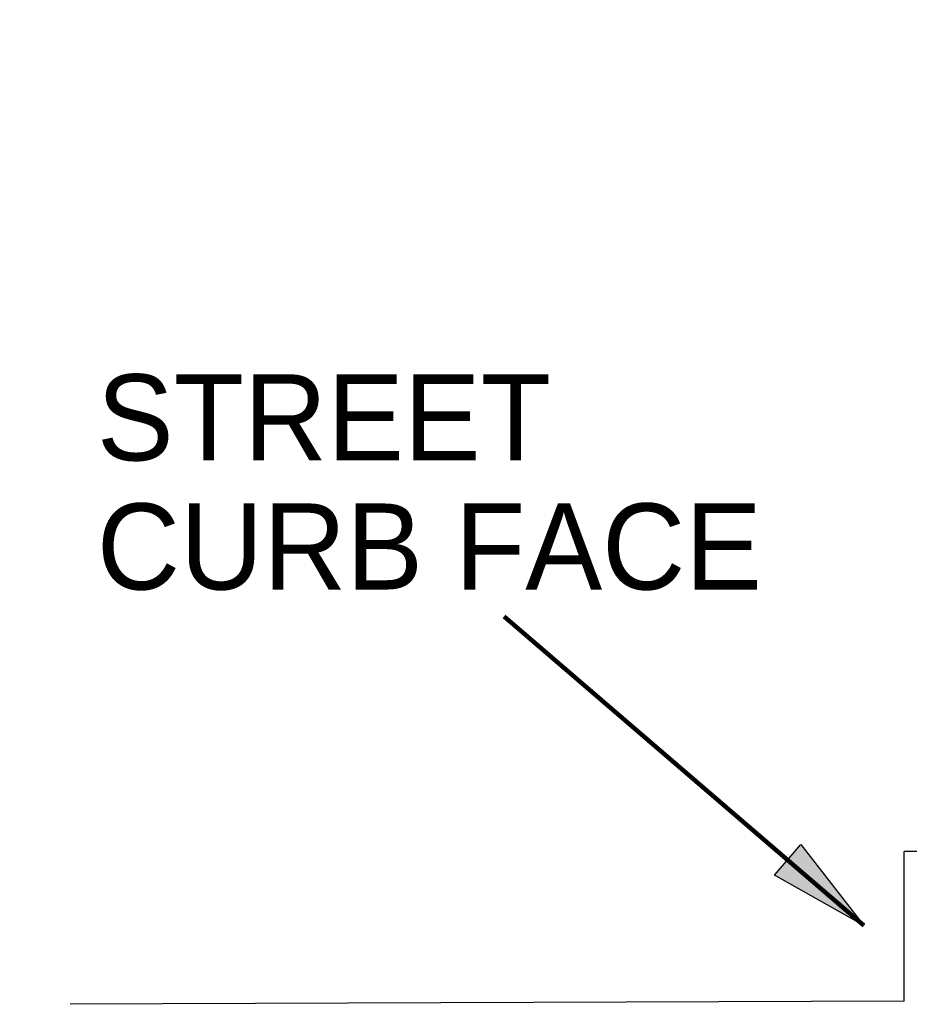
# Paper-space layout '113851LD001' of a CAD drawing. Header units: feet. Extents: x 0 to 34, y 0 to 22.
# Tile 3 of 74: x 3.7 to 5, y 2.8 to 4.2. Entities that reach past the tile are written whole.
import ezdxf

# ---------------------------------------------------------------- set-up
doc = ezdxf.new("R2010")
doc.units = ezdxf.units.FT
doc.header["$MEASUREMENT"] = 0
doc.layers.add('LT_P_Text', color=7, linetype='Continuous')
doc.styles.add('Slanted Normal (0.14) Font 31', font='ISO_FONTRIGHT.shx', dxfattribs={"height": 0.14})
doc.styles.add('Slanted-Normal', font='font31.shx', dxfattribs={"height": 0.14})
doc.dimstyles.new('Dec-0  Slanted', dxfattribs={"dimtxt": 0.14, "dimasz": 0.14, "dimexe": 0.07, "dimexo": 0.07, "dimgap": 0.07, "dimtad": 1, "dimdec": 0, "dimzin": 3, "dimdsep": 46, "dimtxsty": 'Slanted-Normal', "dimblk": 'Dim1', "dimcen": 0, "dimclrd": 95, "dimclre": 95, "dimclrt": 7, "dimaunit": 1, "dimadec": 5, "dimazin": 3, "dimtfac": 1, "dimtdec": 0, "dimtmove": 1, "dimatfit": 0, "dimldrblk": 'Dim1', "dimfxl": 1, "dimtolj": 1, "dimtzin": 0, "dimlwd": -1, "dimlwe": -1, "dimarcsym": 0})

# ---------------------------------------------------------------- blocks, each defined once
blk = doc.blocks.new('Dim1')
h = blk.add_hatch(color=4)
h.dxf.hatch_style = 1
h.paths.add_polyline_path([(0, 0), (-1, -0.2), (-1, 0.2)])
at = {"color": 4}
blk.add_lwpolyline([(0, 0), (-1, -0.2), (-1, 0.2), (0, 0)], dxfattribs=at)

psp = doc.layouts.new('113851LD001')

# ---------------------------------------------------------------- linework, layer by layer
at = {"layer": 'LT_P_Text'}
for p, q in [((6.1471, 3.0246), (4.9515, 3.0204)), ((4.9515, 2.812), (4.9515, 3.0204)), ((4.9515, 2.812), (3.7913, 2.8078))]:
    psp.add_line(p, q, dxfattribs=at)

# ---------------------------------------------------------------- texts
at = {"layer": 'LT_P_Text', "insert": (3.8283, 3.5341), "char_height": 0.11979, "attachment_point": 4, "line_spacing_factor": 0.9, "style": 'Slanted Normal (0.14) Font 31'}
psp.add_mtext('STREET\\PCURB FACE', dxfattribs=at)

# ---------------------------------------------------------------- leaders
at = {"layer": 'LT_P_Text', "color": 97, "linetype": 'Continuous', "lineweight": 0, "annotation_type": 0, "has_hookline": 1, "hookline_direction": 0, "horizontal_direction": (-0.630088, 0.776524, 0)}
psp.add_leader([(4.8957, 2.9176), (4.3951, 3.3475)], dimstyle='Dec-0  Slanted', override={"dimtad": 0, "dimclrd": 0, "dimlwd": 65534}, dxfattribs=at)

doc.saveas('drawing.dxf')
